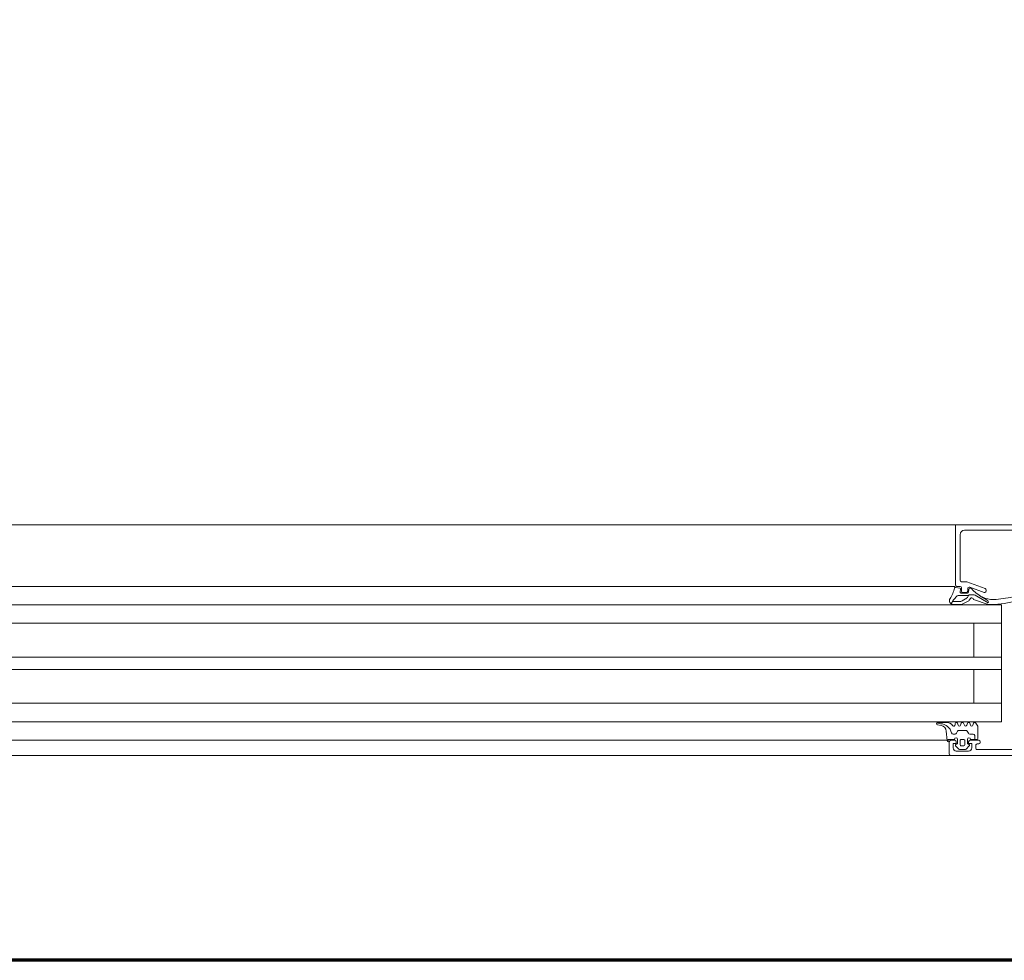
# Model space of a CAD drawing. Header units: centimetres. Extents: x -1631 to 21770, y -8842 to 3590.
# Tile 44 of 142: x 443 to 475, y 1006 to 1036. Entities that reach past the tile are written whole.
import ezdxf

# ---------------------------------------------------------------- set-up
doc = ezdxf.new("R2010")
doc.units = ezdxf.units.CM
doc.linetypes.add('Dash', pattern=[60, 30, -30])
doc.linetypes.add('Długa kreska', pattern=[142.875, 95.25, -47.625])
for name, color, linetype, lineweight in [('A-DETL', 90, 'Continuous', 9), ('A-DETL-GENF', 92, 'Continuous', 9), ('A-DOOR', 31, 'Continuous', 13), ('A-DOOR-HDLN', 31, 'Dash', 9)]:
    doc.layers.add(name, color=color, linetype=linetype, lineweight=lineweight)

# ---------------------------------------------------------------- blocks, each defined once
blk = doc.blocks.new('Schueco_FWS_ADS-75-SimplySmart_inw_Family-02 - FWS SI insert unit 90-2368450-6_piętro IV __13_80 m_ - stan projektowany')
at = {"layer": 'A-DETL-GENF'}
for p, q in [((74.6, 0.9), (-74.6, 0.9)), ((-54.5, 0.4), (7.65, 0.4)), ((-54.5, -0.2), (7.65, -0.2)), ((-54.5, -0.8), (7.65, -0.8)), ((-54.5, -1.9), (7.65, -1.9)), ((-54.5, -2.3), (7.65, -2.3)), ((-54.5, -3.4), (7.65, -3.4)), ((-54.5, -4), (7.65, -4)), ((7.65, -4.6), (-59.08, -4.6)), ((-75.5, -6.6), (75.5, -6.6))]:
    blk.add_line(p, q, dxfattribs=at)
at = {"layer": 'A-DOOR'}
for p, q in [((-58.95, 0.9), (-67.55, 0.9)), ((-61.81, 0.7), (-59.81, 0.7)), ((-59.76, 0.65), (-59.76, 0.57)), ((-59.447, 0.685), (-59.551, 0.581)), ((-59.53, 0.75), (-59.13, 0.75)), ((-59.248, 0.7), (-59.412, 0.7)), ((-59.109, 0.581), (-59.213, 0.685)), ((-58.95, 0.9), (-53.75, 0.9)), ((-58.9, 0.45), (-58.9, 0.85)), ((-59.91, 0.47), (-59.91, 0.45)), ((-59.81, 0.52), (-59.86, 0.52)), ((-59.86, 0.4), (-59.58, 0.4)), ((-59.59, 0.37), (-59.8, 0.37)), ((-59.728, 0.37), (-59.728, 0.25)), ((-59.53, 0.53), (-59.52, 0.53)), ((-59.49, 0.5), (-59.49, 0.37)), ((-59.41, 0.42), (-59.41, 0.53)), ((-59.36, 0.58), (-59.3, 0.58)), ((-59.3, 0.37), (-59.36, 0.37)), ((-59.25, 0.53), (-59.25, 0.42)), ((-59.17, 0.37), (-59.17, 0.5)), ((-59.14, 0.53), (-59.13, 0.53)), ((-59.08, 0.4), (-58.95, 0.4)), ((-58.803, 0.103), (-58.83, 0.41)), ((-58.828, 0.4), (-53.75, 0.4)), ((-59.678, 0.2), (-59.567, 0.2)), ((-59.523, 0.175), (-59.483, 0.105)), ((-59.44, 0.08), (-59.216, 0.08)), ((-59.173, 0.105), (-59.132, 0.175)), ((-59.089, 0.2), (-59.024, 0.2)), ((-59.691, -0.15), (-59.669, -0.09)), ((-59.591, -0.09), (-59.569, -0.15)), ((-59.491, -0.15), (-59.469, -0.09)), ((-59.391, -0.09), (-59.369, -0.15)), ((-59.291, -0.15), (-59.269, -0.09)), ((-59.191, -0.09), (-59.169, -0.15)), ((-59.09, -0.14), (-59.09, -0.1)), ((-58.791, -0.18), (-58.524, -0.18)), ((-58.516, -0.101), (-58.642, -0.076)), ((-58.526, -0.158), (-58.499, -0.172)), ((-53.75, -0.8), (-60.6, -0.8)), ((-53.75, -3.4), (-60.6, -3.4)), ((-59.146, -3.4), (-53.75, -3.4)), ((-59.738, -4.315), (-60.167, -4.063)), ((-60.136, -4.153), (-59.897, -4.297)), ((-59.72, -4.163), (-60.134, -4.021)), ((-59.55, -4.155), (-59.59, -4.21)), ((-59.344, -4.03), (-59.511, -4.121)), ((-59.316, -4.129), (-59.434, -4.193)), ((-59.022, -4.015), (-59.287, -4.015)), ((-59.01, -4.108), (-59.234, -4.108)), ((-59.04, -4.161), (-58.966, -4.031)), ((-60.1, -4.45), (-60.1, -4.482)), ((-59.567, -4.573), (-60.033, -4.403)), ((-59.59, -4.329), (-59.687, -4.329)), ((-59.542, -4.514), (-59.529, -4.411)), ((-59.5, -4.45), (-59.5, -4.526)), ((-59.499, -4.385), (-59.289, -4.385)), ((-59.35, -4.4), (-59.45, -4.4)), ((-59.3, -4.55), (-59.3, -4.45)), ((-59.259, -4.419), (-59.27, -4.509)), ((-60.067, -4.529), (-59.468, -4.747)), ((-59.599, -4.54), (-59.572, -4.54)), ((-59.451, -4.75), (-59.3, -4.75)), ((-59.15, -4.6), (-59.25, -4.6)), ((-59.25, -4.8), (-59.25, -6.28)), ((-59.246, -4.542), (-59.107, -4.569)), ((-59.4, -6.43), (-61.71, -6.43)), ((-59.25, -6.6), (-53.75, -6.6))]:
    blk.add_line(p, q, dxfattribs=at)
at = {"layer": 'A-DOOR', "flags": 128}
for points in [[(-59.53, 0.45), (-59.53, 0.5), (-59.63, 0.5), (-59.63, 0.65)], [(-59.03, 0.65), (-59.03, 0.5), (-59.13, 0.5), (-59.13, 0.45)], [(-59.83, 0.34), (-59.83, -0.06), (-59.765, -0.16)], [(-58.87, 0.45), (-58.87, 0.37), (-59.07, 0.37)], [(-53.75, -4), (-60.6, -4), (-60.6, -0.2), (-53.75, -0.2)], [(-59.7, -0.8), (-59.7, -1.9), (-60.6, -1.9), (-53.75, -1.9)], [(-59.7, -3.4), (-59.7, -2.3), (-60.6, -2.3), (-53.75, -2.3)], [(-59.489, -4.241), (-59.527, -4.303), (-59.191, -4.303)], [(-61.95, -6.48), (-62.05, -6.48), (-62.05, -6.6), (-59.1, -6.6), (-59.1, -4.65)]]:
    blk.add_lwpolyline(points, dxfattribs=at)
at = {"layer": 'A-DOOR'}
for centre, radius, start, end in [((-59.81, 0.65), 0.05, 360, 90), ((-59.53, 0.65), 0.1, 90, 180), ((-59.412, 0.65), 0.05, 90, 135.0277), ((-59.248, 0.65), 0.05, 44.9798, 90), ((-59.13, 0.65), 0.1, 360, 90), ((-58.95, 0.85), 0.05, 360, 90), ((-59.86, 0.47), 0.05, 90, 180), ((-59.86, 0.45), 0.05, 180, 270), ((-59.8, 0.34), 0.03, 90, 180), ((-59.81, 0.57), 0.05, 270, 0), ((-59.54, 0.37), 0.05, 180.0006, 0.0006), ((-59.58, 0.45), 0.05, 270, 360), ((-59.53, 0.56), 0.03, 134.9981, 270.0001), ((-59.52, 0.5), 0.03, 0, 90), ((-59.36, 0.53), 0.05, 89.9979, 180.0021), ((-59.36, 0.42), 0.05, 179.9989, 270.0011), ((-59.3, 0.53), 0.05, 359.9979, 90.0021), ((-59.3, 0.42), 0.05, 269.9989, 0.0011), ((-59.14, 0.5), 0.03, 90, 180), ((-59.12, 0.37), 0.05, 180, 360), ((-59.13, 0.56), 0.03, 270.0055, 44.9966), ((-59.08, 0.45), 0.05, 180, 270), ((-58.95, 0.45), 0.05, 270, 360), ((-58.87, 0.41), 0.04, 0.0006, 89.9999), ((-59.678, 0.25), 0.05, 180, 270), ((-59.567, 0.15), 0.05, 30, 90), ((-59.44, 0.13), 0.05, 210, 270), ((-59.216, 0.13), 0.05, 270, 330), ((-59.089, 0.15), 0.05, 90, 150), ((-59.024, 0.15), 0.05, 12.1266, 90), ((-58.603, 0.244), 0.381, 192.6599, 268.1005), ((-58.604, 0.12), 0.2, 185.0082, 258.9975), ((-59.73, -0.14), 0.04, 209.9997, 345.0005), ((-59.63, -0.1), 0.04, 15.0002, 164.9998), ((-59.53, -0.14), 0.04, 194.9996, 345.0004), ((-59.43, -0.1), 0.04, 15.0002, 164.9998), ((-59.33, -0.14), 0.04, 194.9996, 345.0004), ((-59.23, -0.1), 0.04, 15.0002, 164.9998), ((-59.13, -0.14), 0.04, 194.9997, 0.0002), ((-59.05, -0.1), 0.04, 40.3208, 180), ((-58.791, 0.12), 0.3, 220.3198, 270.0013), ((-58.649, -0.478), 0.343, 68.9463, 84.3989), ((-58.524, -0.14), 0.04, 269.9191, 78.9894), ((-60.267, -7.009), 2.994, 87.8817, 104.2277), ((-60.097, -4.089), 0.075, 159.9851, 238.8937), ((-60.16, -4.097), 0.08, 70.9899, 87.8894), ((-59.453, -4.226), 0.12, 118.6334, 143.6334), ((-59.287, -4.135), 0.12, 89.9961, 118.6334), ((-59.234, -4.278), 0.17, 89.9272, 118.5366), ((-59.026, -4.135), 0.12, 325.949, 88.0077), ((-60.268, -7.009), 2.834, 91.5223, 104.2144), ((-60.322, -4.975), 0.8, 63.6139, 91.5286), ((-60.05, -4.45), 0.05, 70, 180), ((-60.491, -5.282), 1.15, 40.8482, 62.8303), ((-59.687, -4.229), 0.1, 239.6164, 270), ((-59.746, -4.239), 0.08, 26.9556, 70.9899), ((-59.63, -4.18), 0.05, 206.9556, 323.6334), ((-59.584, -4.253), 0.0764, 265.7355, 330.0671), ((-59.499, -4.415), 0.03, 90, 172.9436), ((-59.45, -4.45), 0.05, 90, 180), ((-59.353, -4.342), 0.17, 118.5366, 143.5366), ((-59.35, -4.45), 0.05, 0, 90), ((-59.289, -4.415), 0.03, 352.7923, 90), ((-59.191, -4.243), 0.06, 270, 326.6979), ((-57.763, -5.398), 1.777, 136.2734, 140.8645), ((-58.14, -4.734), 0.95, 145.949, 168.5732), ((-59.075, -4.141), 0.04, 314.9639, 330.3746), ((-60.05, -4.482), 0.05, 180, 250), ((-59.599, -4.51), 0.03, 220.8482, 270), ((-59.572, -4.51), 0.03, 270, 352.9436), ((-59.55, -4.526), 0.05, 250, 0), ((-59.451, -4.7), 0.05, 250, 270), ((-59.25, -4.55), 0.05, 180, 270), ((-59.3, -4.8), 0.05, 0, 90), ((-59.24, -4.513), 0.03, 171.882, 259.0059), ((-59.15, -4.65), 0.05, 0, 90), ((-59.1, -4.54), 0.03, 257.6435, 348.5732), ((-59.4, -6.28), 0.15, 270, 360)]:
    blk.add_arc(centre, radius, start, end, dxfattribs=at)
at = {"layer": 'A-DOOR-HDLN'}
blk.add_arc((-72.3, -7.6), 93.95, 270, 0, dxfattribs=at)

msp = doc.modelspace()

# ---------------------------------------------------------------- linework, layer by layer
at = {"layer": 'A-DETL', "linetype": 'Długa kreska', "lineweight": 70}
msp.add_line((1235.377, 1005.826), (294.377, 1005.826), dxfattribs=at)

# ---------------------------------------------------------------- block references
at = {"layer": 'A-DOOR', "rotation": 180}
msp.add_blockref('Schueco_FWS_ADS-75-SimplySmart_inw_Family-02 - FWS SI insert unit 90-2368450-6_piętro IV __13_80 m_ - stan projektowany', (413.877, 1013.376), dxfattribs=at)

doc.saveas('drawing.dxf')
